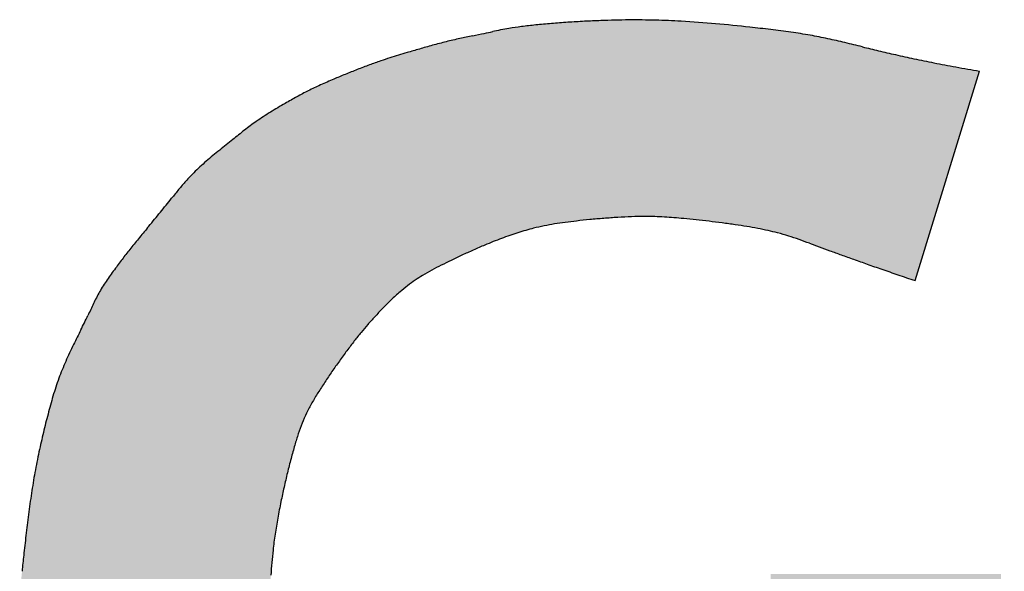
# Model space of a CAD drawing. Header units: inches. Extents: x 0 to 882, y 0 to 559.
# Tile 14 of 21: x 832.86 to 839.17, y 37.3 to 40.84. Entities that reach past the tile are written whole.
import ezdxf

# ---------------------------------------------------------------- set-up
doc = ezdxf.new("R2010")
doc.units = ezdxf.units.IN
doc.layers.add('1', color=7, linetype='Continuous')

# ---------------------------------------------------------------- blocks, each defined once
blk = doc.blocks.new('D_Size_Verigy_Frame', base_point=(6.35, 6.35))
at = {"layer": '1', "linetype": 'Continuous'}
h = blk.add_hatch(color=4, dxfattribs=at)
edge = h.paths.add_edge_path()
edge.add_arc((842.1634932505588, 39.45786441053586), 8.19576353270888, 203.3007915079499, 203.8411632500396)
edge.add_arc((845.118232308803, 40.76206562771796), 11.42553478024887, 203.8341430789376, 204.2667267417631)
edge.add_arc((847.2922386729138, 41.74113180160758), 13.80983206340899, 204.2628844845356, 204.6475898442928)
edge.add_arc((845.4373632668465, 40.88708415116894), 11.76778610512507, 204.634512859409, 204.9303898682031)
edge.add_arc((842.0848838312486, 39.32834615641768), 8.070654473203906, 204.9277695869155, 205.3582874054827)
edge.add_arc((839.7802154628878, 38.23551894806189), 5.520013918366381, 205.3531694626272, 205.9635356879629)
edge.add_arc((838.0669177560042, 37.40054806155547), 3.614085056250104, 205.9537135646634, 206.8297592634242)
edge.add_arc((836.7941843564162, 36.75594959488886), 2.18742584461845, 206.8095500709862, 208.1196269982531)
edge.add_arc((835.896742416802, 36.27566723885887), 1.169549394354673, 208.0894751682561, 210.0571898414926)
edge.add_arc((835.5947720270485, 36.10168771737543), 0.821046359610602, 210.1034124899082, 212.7675443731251)
edge.add_arc((835.6293590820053, 36.12509460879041), 0.8627987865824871, 212.8314683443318, 215.4819453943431)
edge.add_arc((836.1577470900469, 36.50570182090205), 1.513989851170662, 215.6040671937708, 218.0543250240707)
edge.add_arc((837.4931226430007, 37.54666125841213), 3.207158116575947, 217.9925581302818, 219.2600862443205)
edge.add_arc((841.0307575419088, 40.43478439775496), 7.774007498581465, 219.2413433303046, 219.7727695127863)
edge.add_arc((838.4434168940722, 38.25836026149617), 4.393089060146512, 219.5440625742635, 220.8731312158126)
edge.add_arc((836.4491838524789, 36.53386959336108), 1.756646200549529, 220.9059811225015, 224.1762382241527)
edge.add_arc((836.3466323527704, 36.44099548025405), 1.618382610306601, 224.3481399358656, 227.1827352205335)
edge.add_arc((836.5302873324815, 36.63836961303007), 1.887984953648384, 227.165504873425, 229.6430945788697)
edge.add_arc((836.6172571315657, 36.73995691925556), 2.021714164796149, 229.6291891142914, 231.9345564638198)
edge.add_arc((836.6864548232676, 36.83001161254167), 2.135279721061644, 231.9625806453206, 234.9969018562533)
edge.add_arc((836.9831819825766, 37.25539270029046), 2.653927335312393, 235.0174536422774, 237.4326962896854)
edge.add_arc((836.9719964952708, 37.22841893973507), 2.625178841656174, 237.3215384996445, 238.9488048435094)
edge.add_arc((836.5987104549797, 36.60800517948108), 1.901123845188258, 238.9423227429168, 241.1851432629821)
edge.add_arc((836.3676121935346, 36.18737280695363), 1.421188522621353, 241.174956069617, 244.1337805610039)
edge.add_arc((836.2867448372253, 36.02460587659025), 1.239449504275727, 244.2149143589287, 248.8958870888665)
edge.add_arc((836.3602075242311, 36.21863201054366), 1.446913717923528, 248.9484110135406, 253.0273004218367)
edge.add_arc((836.4857097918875, 36.62355977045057), 1.870841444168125, 252.9712251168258, 255.3767853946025)
edge.add_arc((836.5105165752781, 36.71407907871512), 1.964691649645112, 255.3432312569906, 257.6096659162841)
edge.add_arc((836.4373109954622, 36.37525250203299), 1.618049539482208, 257.5671133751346, 260.1282831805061)
edge.add_arc((836.378500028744, 36.04654580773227), 1.284127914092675, 260.1990400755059, 262.6642520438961)
edge.add_arc((836.4132371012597, 36.32785198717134), 1.567567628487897, 262.7178133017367, 264.6421911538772)
edge.add_arc((836.5875001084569, 38.19935356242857), 3.447164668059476, 264.6629700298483, 265.5705824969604)
edge.add_arc((836.9263624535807, 42.38854031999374), 7.650023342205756, 265.463365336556, 265.9973923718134)
edge.add_arc((836.8307066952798, 41.02232197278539), 6.280460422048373, 265.9979200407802, 266.7144170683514)
edge.add_arc((836.7775944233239, 40.09510206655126), 5.351720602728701, 266.7131685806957, 267.6135259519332)
edge.add_arc((836.7448676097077, 39.30480054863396), 4.560741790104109, 267.6108933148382, 268.7163586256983)
edge.add_arc((836.7287809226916, 38.57454117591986), 3.83030531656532, 268.7122219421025, 270.0622242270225)
edge.add_arc((836.7266085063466, 38.46915472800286), 3.724921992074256, 270.0974002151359, 271.3381684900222)
edge.add_arc((836.7179774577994, 38.85235299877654), 4.108217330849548, 271.3337019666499, 272.4477023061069)
edge.add_arc((836.7102430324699, 39.04032438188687), 4.296347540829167, 272.4436960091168, 273.4810355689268)
edge.add_arc((836.714836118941, 38.96995182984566), 4.225825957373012, 273.4768091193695, 274.4853551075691)
edge.add_arc((836.7437956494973, 38.60540196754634), 3.860127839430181, 274.4799896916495, 275.5140891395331)
edge.add_arc((836.8063098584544, 37.96261679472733), 3.214310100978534, 275.5059007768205, 276.6402232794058)
edge.add_arc((836.8774514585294, 37.34833017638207), 2.595917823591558, 276.6483534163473, 278.0161725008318)
edge.add_arc((836.8565748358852, 37.48720167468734), 2.736343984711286, 278.0435319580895, 279.2545982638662)
edge.add_arc((836.5872484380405, 39.13113022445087), 4.402188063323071, 279.273355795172, 280.031907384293)
edge.add_arc((836.2675429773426, 40.97530974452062), 6.273866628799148, 279.9731645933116, 280.4537596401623)
edge.add_arc((836.380088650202, 40.36234486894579), 5.650655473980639, 280.4592343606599, 281.0431274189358)
edge.add_arc((836.3382787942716, 40.57434582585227), 5.866739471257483, 281.047301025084, 281.6718852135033)
edge.add_arc((836.1818905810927, 41.32990868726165), 6.638317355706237, 281.6744656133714, 282.2936090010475)
edge.add_arc((835.9069538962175, 42.59076928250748), 7.928805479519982, 282.2948229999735, 282.8796421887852)
edge.add_line((837.6743144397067, 34.86144893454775), (837.6743144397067, 37.28381050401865))
edge.add_line((837.6743144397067, 37.28381050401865), (839.1487516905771, 37.28381050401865))
edge.add_line((839.1487516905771, 37.28381050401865), (839.1487516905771, 33.85656094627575))
edge.add_arc((816.7719475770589, 100.3067642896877), 70.11669477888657, 288.5155026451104, 288.61071861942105, ccw=False)
edge.add_arc((819.9894643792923, 90.70045700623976), 59.98587280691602, 288.41858174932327, 288.5151395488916, ccw=False)
edge.add_arc((821.2579779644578, 86.89347489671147), 55.97311328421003, 288.32773188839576, 288.41787494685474, ccw=False)
edge.add_arc((819.3921950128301, 92.52972593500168), 61.91015551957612, 288.2549656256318, 288.3266286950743, ccw=False)
edge.add_arc((805.5069645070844, 134.6338800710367), 106.2447855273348, 288.21626867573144, 288.25359141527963, ccw=False)
edge.add_line((838.7195777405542, 33.71372958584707), (838.6593727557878, 33.69390989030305))
edge.add_arc((853.0901216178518, -10.12532496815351), 46.13428070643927, 108.2279819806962, 108.3024481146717)
edge.add_arc((846.5518980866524, 9.642730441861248), 25.31303239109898, 108.3032491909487, 108.4366535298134)
edge.add_arc((834.1601211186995, 46.67032864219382), 13.73313246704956, 287.9182888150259, 288.62671505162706, ccw=False)
edge.add_arc((837.2505674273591, 37.11708982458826), 3.692454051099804, 285.12451786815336, 287.89663864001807, ccw=False)
edge.add_arc((837.4148331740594, 36.54768743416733), 3.099931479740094, 282.697334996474, 284.9395287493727, ccw=False)
edge.add_arc((837.3344061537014, 36.89953717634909), 3.460854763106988, 280.72505677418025, 282.7159315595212, ccw=False)
edge.add_arc((837.3511274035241, 36.80546856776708), 3.365317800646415, 278.7885523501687, 280.7433874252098, ccw=False)
edge.add_arc((837.4265315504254, 36.31667572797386), 2.870743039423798, 276.9467937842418, 278.7918065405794, ccw=False)
edge.add_arc((837.4332666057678, 36.27244603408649), 2.82602376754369, 275.08478820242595, 276.91970446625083, ccw=False)
edge.add_arc((837.3716071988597, 36.98028166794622), 3.536538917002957, 273.5420177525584, 275.06342527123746, ccw=False)
edge.add_arc((837.2404880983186, 39.10803747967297), 5.668330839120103, 272.4988195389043, 273.53610258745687, ccw=False)
edge.add_arc((837.0484327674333, 43.41233111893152), 9.976905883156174, 271.83006220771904, 272.5230006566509, ccw=False)
edge.add_arc((836.8974558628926, 48.07283731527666), 14.63985657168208, 271.31793081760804, 271.8381470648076, ccw=False)
edge.add_arc((836.7836346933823, 52.95496493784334), 19.52331064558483, 270.90503749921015, 271.3223362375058, ccw=False)
edge.add_arc((836.7123913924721, 57.39334461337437), 23.96226195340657, 270.55273704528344, 270.90773750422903, ccw=False)
edge.add_arc((836.6800540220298, 60.65257631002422), 27.22165396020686, 270.23522522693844, 270.55461931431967, ccw=False)
edge.add_arc((836.6733988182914, 62.08594226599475), 28.65503516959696, 269.9327900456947, 270.2367659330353, ccw=False)
edge.add_arc((836.6717557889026, 61.32155238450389), 27.89064389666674, 269.62760434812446, 269.9343233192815, ccw=False)
edge.add_arc((836.652002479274, 58.40810333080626), 24.97712800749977, 269.3001019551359, 269.6294784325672, ccw=False)
edge.add_arc((836.5952663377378, 53.84407742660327), 20.41274959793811, 268.9243021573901, 269.30285638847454, ccw=False)
edge.add_arc((836.3953707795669, 43.69853042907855), 10.2652421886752, 268.159391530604, 268.97673653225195, ccw=False)
edge.add_arc((836.2250024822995, 38.41767879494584), 4.981643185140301, 266.62487299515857, 268.1670274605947, ccw=False)
edge.add_arc((836.1178234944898, 36.59655501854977), 3.157368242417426, 264.3336356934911, 266.62084504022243, ccw=False)
edge.add_arc((836.0463803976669, 35.86842032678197), 2.425737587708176, 261.42267591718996, 264.31476814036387, ccw=False)
edge.add_arc((835.9876568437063, 35.48602822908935), 2.038864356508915, 257.2188888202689, 261.45176881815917, ccw=False)
edge.add_arc((835.9316552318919, 35.23620949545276), 1.782846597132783, 252.23772818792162, 257.1979151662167, ccw=False)
edge.add_arc((836.0464571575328, 35.5745366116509), 2.140076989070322, 248.7036860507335, 252.0739722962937, ccw=False)
edge.add_arc((836.5293873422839, 36.81722089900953), 3.473300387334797, 246.6480249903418, 248.72643426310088, ccw=False)
edge.add_arc((836.7075379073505, 37.25340633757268), 3.944382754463, 245.0978553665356, 246.78365035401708, ccw=False)
edge.add_arc((836.6762215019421, 37.1782396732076), 3.863019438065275, 243.20028745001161, 245.049717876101, ccw=False)
edge.add_arc((837.6492674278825, 39.10096252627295), 6.017939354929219, 242.3103047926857, 243.1848136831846, ccw=False)
edge.add_arc((840.1132134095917, 43.80204391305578), 11.3255934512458, 241.84168045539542, 242.3241847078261, ccw=False)
edge.add_arc((848.097381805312, 58.72200260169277), 28.24753515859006, 241.65593652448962, 241.8450326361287, ccw=False)
edge.add_arc((815.0512676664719, -2.529081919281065), 41.34945491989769, 61.64981970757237, 61.76814699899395)
edge.add_arc((842.5596407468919, 48.77749380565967), 16.86633463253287, 241.6733002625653, 241.8839929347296, ccw=False)
edge.add_arc((835.8042141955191, 36.24526800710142), 2.629324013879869, 240.4029698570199, 241.672977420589, ccw=False)
edge.add_arc((835.3396687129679, 35.4247302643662), 1.686412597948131, 238.31744700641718, 240.3578127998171, ccw=False)
edge.add_arc((835.505296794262, 35.68611296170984), 1.995835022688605, 235.4824198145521, 238.2122840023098, ccw=False)
edge.add_arc((835.7568478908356, 36.05527320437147), 2.442549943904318, 233.08750621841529, 235.5275021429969, ccw=False)
edge.add_arc((835.7115405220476, 35.99723839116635), 2.368937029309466, 230.5280826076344, 233.120648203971, ccw=False)
edge.add_arc((835.7338284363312, 36.01782341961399), 2.39899932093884, 226.8402027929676, 230.4297089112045, ccw=False)
edge.add_arc((836.2530218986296, 36.57084430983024), 3.157546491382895, 224.1916968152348, 226.83223419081, ccw=False)
edge.add_arc((838.5710857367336, 38.81883923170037), 6.386616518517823, 223.1448780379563, 224.1558670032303, ccw=False)
edge.add_arc((825.1654040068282, 26.26093047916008), 11.982199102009, 43.12179545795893, 43.62509697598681)
edge.add_arc((839.623844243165, 40.12569277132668), 8.049866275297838, 223.5168268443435, 224.058373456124, ccw=False)
edge.add_arc((834.6716453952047, 35.42112585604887), 1.219258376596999, 219.783461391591, 223.437057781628, ccw=False)
edge.add_arc((834.8282144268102, 35.53976026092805), 1.415518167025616, 216.0368949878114, 219.4183632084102, ccw=False)
edge.add_arc((835.9852411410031, 36.38524938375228), 2.848542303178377, 214.2926895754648, 216.0974192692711, ccw=False)
edge.add_arc((839.9077840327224, 39.06363008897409), 7.598285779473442, 213.6229569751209, 214.3134764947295, ccw=False)
edge.add_arc((843.2542334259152, 41.32546236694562), 11.63734567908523, 213.1025537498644, 213.7726937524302, ccw=False)
edge.add_arc((837.9526503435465, 37.86875241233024), 5.308394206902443, 211.6593192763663, 213.099708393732, ccw=False)
edge.add_arc((836.7826988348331, 37.14437696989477), 3.932349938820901, 209.7598901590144, 211.6227865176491, ccw=False)
edge.add_arc((836.0409062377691, 36.72170223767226), 3.078588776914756, 207.4804242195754, 209.7835522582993, ccw=False)
edge.add_arc((835.662378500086, 36.52093453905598), 2.65012975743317, 205.1929229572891, 207.405946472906, ccw=False)
edge.add_arc((836.1231445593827, 36.73631002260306), 3.158746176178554, 203.3637857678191, 205.1703536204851, ccw=False)
edge.add_arc((836.8486967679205, 37.05192704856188), 3.949971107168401, 201.6270997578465, 203.392906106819, ccw=False)
edge.add_arc((837.9303841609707, 37.47911137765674), 5.112955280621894, 200.1446688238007, 201.609620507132, ccw=False)
edge.add_arc((839.5649772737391, 38.08316795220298), 6.855587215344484, 199.3322824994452, 200.179467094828, ccw=False)
edge.add_arc((839.7425677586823, 38.14686075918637), 7.04424956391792, 198.4936656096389, 199.3429443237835, ccw=False)
edge.add_arc((838.7129135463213, 37.80380134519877), 5.958949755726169, 197.5225359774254, 198.5058068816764, ccw=False)
edge.add_arc((836.9976424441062, 37.26385969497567), 4.160703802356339, 196.2366787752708, 197.5438497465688, ccw=False)
edge.add_arc((835.4543503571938, 36.81493543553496), 2.553444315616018, 194.3262045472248, 196.2477757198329, ccw=False)
edge.add_arc((835.0738403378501, 36.71564958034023), 2.160200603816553, 192.0959708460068, 194.2719880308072, ccw=False)
edge.add_arc((835.7367713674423, 36.85533765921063), 2.837685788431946, 190.2792869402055, 192.0489187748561, ccw=False)
edge.add_arc((837.6809424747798, 37.21028027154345), 4.813991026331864, 189.1142219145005, 190.3068408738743, ccw=False)
edge.add_arc((839.3592945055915, 37.48187982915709), 6.514175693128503, 188.1739528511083, 189.1345767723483, ccw=False)
edge.add_arc((839.8781271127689, 37.5579735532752), 7.038556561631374, 187.2717755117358, 188.1865996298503, ccw=False)
edge.add_arc((839.0160482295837, 37.44941201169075), 6.169670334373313, 186.2663244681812, 187.2850564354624, ccw=False)
edge.add_arc((837.2273714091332, 37.25474976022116), 4.37043329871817, 184.9627119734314, 186.2890706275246, ccw=False)
edge.add_arc((835.4749997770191, 37.10344562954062), 2.611542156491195, 183.0852717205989, 184.981496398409, ccw=False)
edge.add_arc((834.7019808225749, 37.06107982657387), 1.83736357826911, 180.6195114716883, 183.0634784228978, ccw=False)
edge.add_arc((834.5533864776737, 37.05816963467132), 1.688746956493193, 178.0017601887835, 180.5752905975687, ccw=False)
edge.add_arc((835.0822953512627, 37.03703906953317), 2.218072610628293, 175.624705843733, 177.9326535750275, ccw=False)
edge.add_arc((836.8017394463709, 36.90587608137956), 3.942512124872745, 174.2459839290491, 175.6304330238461, ccw=False)
edge.add_arc((843.2542007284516, 36.25788329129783), 10.42742919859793, 173.6916656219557, 174.2579718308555, ccw=False)
edge.add_arc((850.4927287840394, 35.48552169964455), 17.70701570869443, 173.3677630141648, 173.7812204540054, ccw=False)
edge.add_arc((843.2049671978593, 36.33305784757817), 10.37013718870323, 172.6214329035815, 173.3686290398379, ccw=False)
edge.add_arc((839.8735103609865, 36.76530280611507), 7.010756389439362, 171.5025406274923, 172.6281715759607, ccw=False)
edge.add_arc((837.6481043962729, 37.09901159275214), 4.760469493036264, 169.8884834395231, 171.5170692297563, ccw=False)
edge.add_arc((836.9725637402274, 37.21401686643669), 4.075234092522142, 167.9207699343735, 169.8128147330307, ccw=False)
edge.add_arc((837.6714471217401, 37.06386364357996), 4.790065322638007, 166.3902225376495, 167.9138622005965, ccw=False)
edge.add_arc((839.324184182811, 36.66286961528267), 6.49075209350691, 165.3162301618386, 166.3828760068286, ccw=False)
edge.add_arc((836.5754996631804, 37.39744234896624), 3.645664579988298, 163.6509366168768, 165.5336465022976, ccw=False)
edge.add_arc((834.8415713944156, 37.90457569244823), 1.839096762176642, 159.8525895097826, 163.605648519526, ccw=False)
edge.add_arc((834.9581579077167, 37.85346099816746), 1.966170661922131, 156.2402095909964, 159.6244078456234, ccw=False)
edge.add_arc((835.8344994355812, 37.46936413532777), 2.922990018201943, 153.9269459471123, 156.2703743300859, ccw=False)
edge.add_arc((840.9195999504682, 34.96566551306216), 8.591030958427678, 153.1346751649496, 153.8341021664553, ccw=False)
edge.add_arc((829.3656605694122, 40.8196116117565), 4.361273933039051, 333.1219299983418, 334.4699176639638)
edge.add_arc((905.9494628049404, 5.08466320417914), 80.14965312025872, 154.9536423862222, 155.0137252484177, ccw=False)
edge.add_arc((834.3565477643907, 38.53887832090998), 1.126049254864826, 150.6201504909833, 154.9233636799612, ccw=False)
edge.add_arc((834.332501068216, 38.53936661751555), 1.104914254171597, 145.3150787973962, 150.0304533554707, ccw=False)
edge.add_arc((835.5739661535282, 37.68292900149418), 2.613131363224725, 143.36007310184, 145.3639443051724, ccw=False)
edge.add_arc((837.6990452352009, 36.12912053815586), 5.245630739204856, 142.704169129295, 143.5941976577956, ccw=False)
edge.add_arc((836.5475942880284, 37.00560818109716), 3.798540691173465, 141.4912920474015, 142.6975633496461, ccw=False)
edge.add_arc((837.5829955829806, 36.17006419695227), 5.12900211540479, 140.3853436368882, 141.3890904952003, ccw=False)
edge.add_arc((886.1113963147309, -3.989556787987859), 68.11948419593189, 140.3122570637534, 140.3901884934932, ccw=False)
edge.add_arc((821.0118137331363, 50.00477182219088), 16.45796679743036, 320.3895865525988, 320.7950493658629)
edge.add_arc((821.5858195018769, 49.53907912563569), 15.71881305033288, 320.7878819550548, 321.2061792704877)
edge.add_arc((839.5161789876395, 35.15111497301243), 7.270578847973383, 140.7963562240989, 141.3611535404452, ccw=False)
edge.add_arc((835.2598800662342, 38.62232385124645), 1.778277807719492, 138.4918444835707, 140.7815113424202, ccw=False)
edge.add_arc((834.8152339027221, 39.01434880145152), 1.185494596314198, 134.8497784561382, 138.4383660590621, ccw=False)
edge.add_arc((835.1135620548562, 38.70197797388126), 1.617372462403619, 130.7007102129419, 134.5381255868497, ccw=False)
edge.add_arc((836.3499333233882, 37.27185624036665), 3.507835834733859, 128.9449440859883, 130.7780007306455, ccw=False)
edge.add_arc((847.3162047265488, 23.70515277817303), 20.95244964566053, 128.6571340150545, 128.948644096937, ccw=False)
edge.add_arc((839.1554264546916, 33.98588623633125), 7.826700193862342, 128.3090183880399, 129.0174058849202, ccw=False)
edge.add_arc((835.3211763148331, 38.83672608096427), 1.643488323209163, 124.96493376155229, 128.2530000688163, ccw=False)
edge.add_arc((835.4986550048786, 38.56226048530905), 1.970157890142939, 121.47880990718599, 124.6204557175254, ccw=False)
edge.add_arc((836.5690338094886, 36.82294998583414), 4.012436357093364, 119.9763436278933, 121.5447247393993, ccw=False)
edge.add_arc((836.6126235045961, 36.77160820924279), 4.078707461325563, 118.9328488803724, 120.14640683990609, ccw=False)
edge.add_arc((835.7463443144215, 38.33880874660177), 2.288021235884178, 116.8814440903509, 118.9336088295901, ccw=False)
edge.add_arc((835.6360955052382, 38.54676730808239), 2.052689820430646, 114.3519521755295, 116.7611923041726, ccw=False)
edge.add_arc((836.2210359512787, 37.24933902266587), 3.475880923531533, 112.7824295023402, 114.3175967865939, ccw=False)
edge.add_arc((837.2609955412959, 34.79846071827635), 6.138260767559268, 112.13122239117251, 112.87356248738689, ccw=False)
edge.add_arc((837.2739852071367, 34.76974877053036), 6.169751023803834, 111.36468316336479, 112.14251490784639, ccw=False)
edge.add_arc((836.8404501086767, 35.88120385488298), 4.976736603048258, 110.4231481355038, 111.3780772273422, ccw=False)
edge.add_arc((836.2454482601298, 37.48330675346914), 3.267714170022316, 109.09676236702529, 110.4486465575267, ccw=False)
edge.add_arc((835.9802865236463, 38.23977407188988), 2.466127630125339, 107.60108515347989, 109.02520572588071, ccw=False)
edge.add_arc((836.2747012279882, 37.30543560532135), 3.445752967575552, 106.6154913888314, 107.56947501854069, ccw=False)
edge.add_arc((839.6578452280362, 25.95919633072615), 15.28563504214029, 106.38790259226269, 106.60594614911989, ccw=False)
edge.add_arc((842.485568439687, 16.53687063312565), 25.12303495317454, 106.32539209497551, 106.5120550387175, ccw=False)
edge.add_arc((837.0859372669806, 34.96955042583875), 5.9157524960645, 105.46956322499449, 106.31916638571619, ccw=False)
edge.add_arc((836.4201273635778, 37.37671601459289), 3.418203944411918, 103.96224372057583, 105.47569091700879, ccw=False)
edge.add_arc((836.4319095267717, 37.29747286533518), 3.497957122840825, 102.37036910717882, 103.83634987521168, ccw=False)
edge.add_arc((837.1965469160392, 33.81242049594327), 7.065906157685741, 101.6856459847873, 102.37265147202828, ccw=False)
edge.add_arc((831.2686730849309, 62.51355966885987), 22.24100598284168, 281.664586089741, 281.8598202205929)
edge.add_arc((832.1110853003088, 58.23229601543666), 17.87808813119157, 282.0375170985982, 282.2133895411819)
edge.add_arc((836.5318557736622, 37.81003433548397), 3.017174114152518, 101.23769525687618, 102.21942806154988, ccw=False)
edge.add_arc((836.2736291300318, 39.10172748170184), 1.699923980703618, 99.34736394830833, 101.18542063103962, ccw=False)
edge.add_arc((836.3615780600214, 38.53634497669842), 2.272089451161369, 97.1816611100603, 99.22006604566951, ccw=False)
edge.add_arc((836.5490783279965, 37.06843358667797), 3.751926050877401, 95.81197990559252, 97.2201036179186, ccw=False)
edge.add_arc((836.7072655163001, 35.53061104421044), 5.297862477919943, 94.74436176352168, 95.82979734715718, ccw=False)
edge.add_arc((836.8124109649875, 34.27756436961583), 6.555312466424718, 93.8342194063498, 94.75437400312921, ccw=False)
edge.add_arc((836.8547082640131, 33.65966476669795), 7.174657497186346, 92.98733522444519, 93.8412772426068, ccw=False)
edge.add_arc((836.8438465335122, 33.88329417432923), 6.95076596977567, 92.12577948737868, 92.9939917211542, ccw=False)
edge.add_arc((836.8089039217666, 34.87408482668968), 5.959361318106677, 90.40731191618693, 92.14340434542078, ccw=False)
edge.add_arc((836.8032333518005, 35.52259023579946), 5.310832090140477, 88.56405887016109, 90.39587307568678, ccw=False)
edge.add_arc((836.8014460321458, 35.50503846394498), 5.328423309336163, 86.7833175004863, 88.54957559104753, ccw=False)
edge.add_arc((836.7146432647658, 34.07110678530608), 6.764969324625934, 84.85625654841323, 86.73076498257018, ccw=False)
edge.add_arc((836.2806484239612, 29.24984387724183), 11.60572624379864, 83.76827135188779, 84.85626568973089, ccw=False)
edge.add_arc((836.3416863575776, 29.61158077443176), 11.23952158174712, 83.19404577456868, 83.87741722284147, ccw=False)
edge.add_arc((836.9670368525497, 34.84388018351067), 5.969984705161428, 81.94717558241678, 83.20248030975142, ccw=False)
edge.add_arc((837.2964126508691, 37.16440548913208), 3.626200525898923, 79.9902011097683, 81.96384129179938, ccw=False)
edge.add_arc((837.3664978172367, 37.60131376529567), 3.183768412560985, 77.79110308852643, 79.86560281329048, ccw=False)
edge.add_arc((836.945425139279, 35.66545534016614), 5.164891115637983, 76.51951859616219, 77.76713474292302, ccw=False)
edge.add_arc((832.065079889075, 15.31328443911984), 26.09402463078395, 76.26422236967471, 76.51620131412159, ccw=False)
edge.add_arc((842.4944741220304, 58.06140501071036), 17.90795956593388, 256.3256306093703, 256.6629092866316)
edge.add_arc((840.9913925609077, 51.72561929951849), 11.39632127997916, 256.6679672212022, 257.2331457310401)
edge.add_arc((840.5651956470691, 49.84828997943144), 9.471221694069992, 257.2379842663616, 257.9692017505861)
edge.add_arc((840.4502408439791, 49.31199705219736), 8.922747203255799, 257.973352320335, 258.8132847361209)
edge.add_arc((840.4752013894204, 49.44086145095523), 9.054005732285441, 258.8165392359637, 259.7165581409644)
edge.add_arc((840.5801838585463, 50.02170348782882), 9.644258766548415, 259.718902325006, 260.6406071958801)
edge.add_line((839.0117697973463, 40.50583229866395), (838.5984924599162, 39.16362883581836))
edge.add_arc((846.036208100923, 61.31507496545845), 23.3667751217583, 251.1522868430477, 251.4396688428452, ccw=False)
edge.add_arc((845.5907247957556, 60.00957423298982), 21.98735947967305, 250.8702639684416, 251.1518949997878, ccw=False)
edge.add_arc((845.3404799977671, 59.28749046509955), 21.22314263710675, 250.60089534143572, 250.8697056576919, ccw=False)
edge.add_arc((845.3632712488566, 59.35135882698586), 21.29095508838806, 250.353399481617, 250.6001318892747, ccw=False)
edge.add_arc((845.8469148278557, 60.70491249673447), 22.72832021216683, 250.1395847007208, 250.3523929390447, ccw=False)
edge.add_arc((847.3499485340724, 64.86419269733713), 27.15084458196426, 249.97419402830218, 250.1383052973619, ccw=False)
edge.add_arc((852.4810250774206, 78.93862442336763), 42.13141780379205, 249.875078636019, 249.9726323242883, ccw=False)
edge.add_line((837.9849469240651, 39.37955360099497), (837.9226817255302, 39.40237868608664))
edge.add_arc((835.9363599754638, 34.01641341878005), 5.740565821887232, 69.75623396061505, 70.47046638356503)
edge.add_arc((837.1924578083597, 37.55592386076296), 1.984781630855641, 70.48781919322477, 72.51034466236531)
edge.add_arc((837.3494689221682, 38.04958379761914), 1.466756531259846, 72.56469225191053, 75.44060861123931)
edge.add_arc((837.2869693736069, 37.79997796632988), 1.724059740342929, 75.51552367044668, 77.61099030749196)
edge.add_arc((837.1501816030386, 37.18004579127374), 2.358903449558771, 77.59648339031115, 79.23921208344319)
edge.add_arc((837.013866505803, 36.46542891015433), 3.086405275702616, 79.23006713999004, 80.55498205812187)
edge.add_arc((836.8823211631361, 35.67717794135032), 3.885557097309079, 80.54894772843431, 81.64375806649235)
edge.add_arc((836.7323408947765, 34.65391992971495), 4.919748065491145, 81.64747857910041, 82.63353238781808)
edge.add_arc((836.568454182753, 33.39106399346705), 6.193193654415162, 82.62782678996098, 83.41451800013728)
edge.add_arc((836.4273122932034, 32.17274333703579), 7.4196625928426, 83.41075749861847, 84.05392443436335)
edge.add_arc((836.3179087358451, 31.12613472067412), 8.47197366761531, 84.05125823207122, 84.58837955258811)
edge.add_arc((836.630150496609, 34.47492019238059), 5.108669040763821, 84.532586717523, 85.23974333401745)
edge.add_arc((836.8246378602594, 36.80702034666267), 2.768473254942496, 85.24560933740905, 86.51360780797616)
edge.add_arc((836.8658817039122, 37.47406267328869), 2.100157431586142, 86.5300772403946, 88.22140349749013)
edge.add_arc((836.8702236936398, 37.59130545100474), 1.982836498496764, 88.24165919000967, 90.12761472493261)
edge.add_arc((836.8741665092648, 37.0358523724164), 2.53829842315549, 90.18868801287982, 92.06456914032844)
edge.add_arc((836.9113622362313, 35.96623067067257), 3.608566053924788, 92.04293856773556, 93.44360840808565)
edge.add_arc((836.9710161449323, 34.95839470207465), 4.618165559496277, 93.4313183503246, 94.55208235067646)
edge.add_arc((837.026658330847, 34.24973804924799), 5.329002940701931, 94.54373841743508, 95.50534344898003)
edge.add_arc((837.040367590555, 34.10014066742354), 5.479225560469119, 95.49795942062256, 96.39208521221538)
edge.add_arc((836.8367852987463, 35.88553954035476), 3.682262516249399, 96.33692093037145, 97.47076065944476)
edge.add_arc((836.6497307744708, 37.31288469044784), 2.242712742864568, 97.47375088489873, 99.24284991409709)
edge.add_arc((836.5615226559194, 37.85752829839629), 1.690972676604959, 99.25699502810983, 101.5568607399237)
edge.add_arc((836.5259719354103, 38.03426466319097), 1.510697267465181, 101.5787612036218, 104.1887048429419)
edge.add_arc((836.5854202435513, 37.81028320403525), 1.742419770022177, 104.27858235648, 107.7279633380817)
edge.add_arc((836.7448129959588, 37.30922631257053), 2.268217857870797, 107.7090903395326, 110.5044089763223)
edge.add_arc((836.9425789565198, 36.77857663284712), 2.83452177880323, 110.4914897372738, 112.818317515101)
edge.add_arc((837.2386023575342, 36.07396601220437), 3.598789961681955, 112.8119671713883, 114.10476516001)
edge.add_arc((837.6495570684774, 35.15386021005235), 4.606499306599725, 114.0965867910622, 115.0925525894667)
edge.add_arc((838.087173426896, 34.21819755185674), 5.63944291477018, 115.0876598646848, 115.8632184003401)
edge.add_arc((838.5551512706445, 33.25215807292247), 6.712865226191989, 115.860610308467, 116.4578124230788)
edge.add_arc((836.5957052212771, 37.17023352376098), 2.332165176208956, 116.2474030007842, 117.9440132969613)
edge.add_arc((836.0067404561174, 38.28400060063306), 1.072264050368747, 118.0308887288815, 121.6460502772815)
edge.add_arc((836.014265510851, 38.27556553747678), 1.083394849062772, 121.75078954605, 124.7224175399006)
edge.add_arc((836.0797868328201, 38.18039796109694), 1.19893617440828, 124.7054909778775, 127.5758910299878)
edge.add_arc((836.0951560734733, 38.15997083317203), 1.224497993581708, 127.5629828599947, 130.5030727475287)
edge.add_arc((836.228613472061, 38.00733769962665), 1.427236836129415, 130.5971571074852, 133.6732750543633)
edge.add_arc((836.5830931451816, 37.63499112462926), 1.941335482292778, 133.6517080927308, 135.9136715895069)
edge.add_arc((837.043738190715, 37.18807376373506), 2.583152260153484, 135.9019719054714, 137.546624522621)
edge.add_arc((837.0623799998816, 37.16675630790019), 2.611297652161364, 137.4776062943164, 138.9543322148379)
edge.add_arc((836.8467723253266, 37.35560697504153), 2.324678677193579, 138.9752226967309, 140.6090849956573)
edge.add_arc((837.0434465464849, 37.19530234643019), 2.578406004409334, 140.6295759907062, 142.1617992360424)
edge.add_arc((837.7676833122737, 36.63348133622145), 3.495009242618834, 142.1712298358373, 143.454040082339)
edge.add_arc((838.5846239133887, 36.02656018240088), 4.512724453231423, 143.439737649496, 144.4829340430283)
edge.add_arc((839.0194283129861, 35.71518510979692), 5.047522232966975, 144.4733560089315, 145.4150874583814)
edge.add_arc((838.8711006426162, 35.81651502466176), 4.867888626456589, 145.4060091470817, 146.3551429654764)
edge.add_arc((837.2847840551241, 36.86710118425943), 2.965232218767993, 146.2722828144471, 147.8457173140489)
edge.add_arc((836.1649938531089, 37.57074453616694), 1.642717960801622, 147.8374796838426, 150.5056895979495)
edge.add_arc((835.6962220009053, 37.83597800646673), 1.104112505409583, 150.5091478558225, 154.3015234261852)
edge.add_arc((835.6147744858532, 37.87802348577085), 1.012491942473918, 154.4468549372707, 158.461490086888)
edge.add_arc((835.8848467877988, 37.77217797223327), 1.302564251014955, 158.4921168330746, 161.663407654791)
edge.add_arc((836.6221060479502, 37.52814886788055), 2.079160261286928, 161.6717402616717, 163.7639848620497)
edge.add_arc((837.9749549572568, 37.13039417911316), 3.489267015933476, 163.7041788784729, 165.1718193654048)
edge.add_arc((839.0146751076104, 36.85392391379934), 4.565116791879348, 165.1570512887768, 166.3360612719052)
edge.add_arc((839.7317224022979, 36.67869740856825), 5.303263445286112, 166.3265367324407, 167.3576606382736)
edge.add_arc((839.8794228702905, 36.64478758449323), 5.454804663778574, 167.3496638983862, 168.3356302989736)
edge.add_arc((838.8098334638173, 36.86269651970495), 4.363248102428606, 168.2983508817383, 169.7174827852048)
edge.add_arc((837.7631214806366, 37.05297952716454), 3.299380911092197, 169.7241998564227, 171.5313971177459)
edge.add_arc((837.3044221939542, 37.12189582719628), 2.835533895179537, 171.5437921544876, 173.6223613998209)
edge.add_arc((837.5897234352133, 37.09430730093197), 3.122136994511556, 173.7007915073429, 176.6571528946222)
edge.add_arc((838.3613319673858, 37.04804744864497), 3.895130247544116, 176.6396751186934, 179.0072345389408)
edge.add_arc((837.4563226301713, 37.05654918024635), 2.990118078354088, 178.8696556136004, 180.9419152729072)
edge.add_arc((836.5059635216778, 37.04200051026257), 2.039648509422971, 180.972142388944, 184.070089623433)
edge.add_arc((836.2867914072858, 37.02772297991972), 1.820016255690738, 184.1114744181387, 187.790166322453)
edge.add_arc((836.559763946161, 37.06657449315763), 2.095736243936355, 187.8309769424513, 189.8408103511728)
edge.add_arc((836.9984190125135, 37.14199634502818), 2.540827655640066, 189.8259499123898, 191.5264262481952)
edge.add_arc((837.244891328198, 37.19170763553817), 2.792262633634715, 191.5153185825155, 193.0592011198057)
edge.add_arc((837.2135131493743, 37.18390244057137), 2.759932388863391, 193.0485473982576, 194.563783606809)
edge.add_arc((836.8823953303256, 37.09727970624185), 2.417672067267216, 194.5501023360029, 196.176973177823)
edge.add_arc((836.3221743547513, 36.93399555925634), 1.834140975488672, 196.1539009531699, 198.0975440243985)
edge.add_arc((835.8932803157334, 36.79478269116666), 1.383220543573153, 198.1349861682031, 200.3954121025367)
edge.add_arc((836.0481616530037, 36.85398884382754), 1.549026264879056, 200.4515910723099, 202.3499817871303)
edge.add_arc((837.4484098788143, 37.43128592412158), 3.063610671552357, 202.3774141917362, 203.3718077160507)
at = {"layer": '1', "color": 4, "linetype": 'Continuous'}
for p, q in [((838.5984924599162, 39.16362883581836), (839.0117697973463, 40.50583229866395)), ((837.9226817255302, 39.40237868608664), (837.9849469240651, 39.37955360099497))]:
    blk.add_line(p, q, dxfattribs=at)
for centre, radius, start, end in [((836.5490783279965, 37.06843358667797), 3.751926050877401, 95.81197990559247, 97.22010361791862), ((836.7072655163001, 35.53061104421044), 5.297862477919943, 94.74436176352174, 95.82979734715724), ((836.8124109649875, 34.27756436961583), 6.555312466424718, 93.8342194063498, 94.7543740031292), ((836.8547082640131, 33.65966476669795), 7.174657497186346, 92.98733522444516, 93.84127724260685), ((836.8438465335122, 33.88329417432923), 6.95076596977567, 92.12577948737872, 92.99399172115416), ((836.8089039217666, 34.87408482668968), 5.959361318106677, 90.40731191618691, 92.14340434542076), ((836.8032333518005, 35.52259023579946), 5.310832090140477, 88.5640588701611, 90.3958730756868), ((836.8014460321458, 35.50503846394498), 5.328423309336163, 86.78331750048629, 88.54957559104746), ((836.7146432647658, 34.07110678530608), 6.764969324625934, 84.85625654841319, 86.73076498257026), ((836.2806484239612, 29.24984387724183), 11.60572624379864, 83.76827135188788, 84.85626568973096), ((831.2686730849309, 62.51355966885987), 22.24100598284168, 281.664586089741, 281.8598202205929), ((832.1110853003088, 58.23229601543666), 17.87808813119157, 282.0375170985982, 282.2133895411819), ((836.5318557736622, 37.81003433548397), 3.017174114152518, 101.2376952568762, 102.21942806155), ((836.2736291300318, 39.10172748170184), 1.699923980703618, 99.34736394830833, 101.1854206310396), ((836.3615780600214, 38.53634497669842), 2.272089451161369, 97.18166111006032, 99.22006604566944), ((836.3416863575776, 29.61158077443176), 11.23952158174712, 83.19404577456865, 83.87741722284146), ((836.9670368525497, 34.84388018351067), 5.969984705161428, 81.94717558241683, 83.20248030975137), ((837.2964126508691, 37.16440548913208), 3.626200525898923, 79.99020110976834, 81.96384129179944), ((837.3664978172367, 37.60131376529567), 3.183768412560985, 77.79110308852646, 79.86560281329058), ((836.4201273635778, 37.37671601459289), 3.418203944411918, 103.9622437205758, 105.4756909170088), ((836.4319095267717, 37.29747286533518), 3.497957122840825, 102.3703691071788, 103.8363498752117), ((837.1965469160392, 33.81242049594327), 7.065906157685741, 101.6856459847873, 102.3726514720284), ((836.945425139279, 35.66545534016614), 5.164891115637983, 76.51951859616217, 77.767134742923), ((832.065079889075, 15.31328443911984), 26.09402463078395, 76.2642223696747, 76.5162013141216), ((839.6578452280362, 25.95919633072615), 15.28563504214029, 106.3879025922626, 106.6059461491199), ((842.485568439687, 16.53687063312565), 25.12303495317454, 106.3253920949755, 106.5120550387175), ((837.0859372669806, 34.96955042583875), 5.9157524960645, 105.4695632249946, 106.3191663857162), ((842.4944741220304, 58.06140501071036), 17.90795956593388, 256.3256306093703, 256.6629092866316), ((840.9913925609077, 51.72561929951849), 11.39632127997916, 256.6679672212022, 257.2331457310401), ((840.5651956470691, 49.84828997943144), 9.471221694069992, 257.2379842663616, 257.9692017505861), ((836.2454482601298, 37.48330675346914), 3.267714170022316, 109.0967623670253, 110.4486465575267), ((835.9802865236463, 38.23977407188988), 2.466127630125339, 107.60108515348, 109.0252057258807), ((836.2747012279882, 37.30543560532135), 3.445752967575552, 106.6154913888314, 107.5694750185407), ((840.4502408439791, 49.31199705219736), 8.922747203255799, 257.973352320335, 258.8132847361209), ((840.4752013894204, 49.44086145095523), 9.054005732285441, 258.8165392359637, 259.7165581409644), ((837.2609955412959, 34.79846071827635), 6.138260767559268, 112.1312223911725, 112.873562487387), ((837.2739852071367, 34.76974877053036), 6.169751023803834, 111.3646831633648, 112.1425149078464), ((836.8404501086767, 35.88120385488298), 4.976736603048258, 110.4231481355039, 111.3780772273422), ((840.5801838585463, 50.02170348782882), 9.644258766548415, 259.718902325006, 260.6406071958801), ((836.2210359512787, 37.24933902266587), 3.475880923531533, 112.7824295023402, 114.3175967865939), ((835.7463443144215, 38.33880874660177), 2.288021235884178, 116.881444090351, 118.9336088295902), ((835.6360955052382, 38.54676730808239), 2.052689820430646, 114.3519521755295, 116.7611923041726), ((836.5690338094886, 36.82294998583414), 4.012436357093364, 119.9763436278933, 121.5447247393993), ((836.6126235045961, 36.77160820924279), 4.078707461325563, 118.9328488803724, 120.1464068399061), ((835.4986550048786, 38.56226048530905), 1.970157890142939, 121.4788099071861, 124.6204557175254), ((835.3211763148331, 38.83672608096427), 1.643488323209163, 124.9649337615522, 128.2530000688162), ((839.1554264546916, 33.98588623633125), 7.826700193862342, 128.30901838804, 129.0174058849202), ((847.3162047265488, 23.70515277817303), 20.95244964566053, 128.6571340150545, 128.948644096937), ((836.3499333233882, 37.27185624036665), 3.507835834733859, 128.9449440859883, 130.7780007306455), ((835.1135620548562, 38.70197797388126), 1.617372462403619, 130.7007102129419, 134.5381255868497), ((834.8152339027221, 39.01434880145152), 1.185494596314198, 134.8497784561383, 138.4383660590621), ((835.2598800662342, 38.62232385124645), 1.778277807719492, 138.4918444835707, 140.7815113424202), ((839.5161789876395, 35.15111497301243), 7.270578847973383, 140.7963562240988, 141.3611535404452), ((821.5858195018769, 49.53907912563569), 15.71881305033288, 320.7878819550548, 321.2061792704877), ((821.0118137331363, 50.00477182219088), 16.45796679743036, 320.3895865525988, 320.7950493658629), ((836.6497307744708, 37.31288469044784), 2.242712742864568, 97.47375088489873, 99.24284991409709), ((836.8367852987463, 35.88553954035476), 3.682262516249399, 96.33692093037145, 97.47076065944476), ((837.040367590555, 34.10014066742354), 5.479225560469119, 95.49795942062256, 96.39208521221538), ((837.026658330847, 34.24973804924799), 5.329002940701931, 94.54373841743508, 95.50534344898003), ((836.9710161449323, 34.95839470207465), 4.618165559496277, 93.4313183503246, 94.55208235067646), ((836.9113622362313, 35.96623067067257), 3.608566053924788, 92.04293856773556, 93.44360840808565), ((836.8741665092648, 37.0358523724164), 2.53829842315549, 90.18868801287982, 92.06456914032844), ((836.8702236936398, 37.59130545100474), 1.982836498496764, 88.24165919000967, 90.12761472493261), ((836.8658817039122, 37.47406267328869), 2.100157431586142, 86.5300772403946, 88.22140349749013), ((836.8246378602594, 36.80702034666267), 2.768473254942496, 85.24560933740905, 86.51360780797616), ((836.630150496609, 34.47492019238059), 5.108669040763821, 84.532586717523, 85.23974333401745), ((836.3179087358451, 31.12613472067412), 8.47197366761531, 84.05125823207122, 84.58837955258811), ((836.4273122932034, 32.17274333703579), 7.4196625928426, 83.41075749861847, 84.05392443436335), ((836.568454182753, 33.39106399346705), 6.193193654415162, 82.62782678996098, 83.41451800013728), ((886.1113963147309, -3.98955678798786), 68.11948419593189, 140.3122570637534, 140.3901884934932), ((836.5854202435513, 37.81028320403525), 1.742419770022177, 104.27858235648, 107.7279633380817), ((836.5259719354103, 38.03426466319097), 1.510697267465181, 101.5787612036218, 104.1887048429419), ((836.5615226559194, 37.85752829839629), 1.690972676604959, 99.25699502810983, 101.5568607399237), ((836.7323408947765, 34.65391992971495), 4.919748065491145, 81.64747857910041, 82.63353238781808), ((836.8823211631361, 35.67717794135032), 3.885557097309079, 80.54894772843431, 81.64375806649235), ((837.013866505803, 36.46542891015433), 3.086405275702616, 79.23006713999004, 80.55498205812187), ((837.1501816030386, 37.18004579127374), 2.358903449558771, 77.59648339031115, 79.23921208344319), ((837.2869693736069, 37.79997796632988), 1.724059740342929, 75.51552367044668, 77.61099030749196), ((837.5829955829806, 36.17006419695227), 5.12900211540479, 140.3853436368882, 141.3890904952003), ((836.9425789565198, 36.77857663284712), 2.83452177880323, 110.4914897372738, 112.818317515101), ((836.7448129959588, 37.30922631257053), 2.268217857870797, 107.7090903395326, 110.5044089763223), ((837.3494689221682, 38.04958379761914), 1.466756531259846, 72.56469225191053, 75.44060861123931), ((837.1924578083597, 37.55592386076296), 1.984781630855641, 70.48781919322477, 72.51034466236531), ((835.9363599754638, 34.01641341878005), 5.740565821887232, 69.75623396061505, 70.47046638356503), ((836.5475942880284, 37.00560818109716), 3.798540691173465, 141.4912920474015, 142.6975633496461), ((837.6495570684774, 35.15386021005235), 4.606499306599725, 114.0965867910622, 115.0925525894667), ((837.2386023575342, 36.07396601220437), 3.598789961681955, 112.8119671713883, 114.10476516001), ((852.4810250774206, 78.93862442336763), 42.13141780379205, 249.875078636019, 249.9726323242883), ((847.3499485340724, 64.86419269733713), 27.15084458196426, 249.9741940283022, 250.1383052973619), ((837.6990452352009, 36.12912053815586), 5.245630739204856, 142.704169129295, 143.5941976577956), ((838.5551512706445, 33.25215807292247), 6.712865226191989, 115.860610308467, 116.4578124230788), ((838.087173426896, 34.21819755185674), 5.63944291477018, 115.0876598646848, 115.8632184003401), ((845.8469148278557, 60.70491249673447), 22.72832021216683, 250.1395847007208, 250.3523929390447), ((845.3632712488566, 59.35135882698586), 21.29095508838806, 250.353399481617, 250.6001318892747), ((835.5739661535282, 37.68292900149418), 2.613131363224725, 143.36007310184, 145.3639443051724), ((836.0067404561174, 38.28400060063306), 1.072264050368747, 118.0308887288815, 121.6460502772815), ((836.5957052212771, 37.17023352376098), 2.332165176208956, 116.2474030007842, 117.9440132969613), ((845.3404799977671, 59.28749046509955), 21.22314263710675, 250.6008953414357, 250.8697056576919), ((845.5907247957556, 60.00957423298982), 21.98735947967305, 250.8702639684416, 251.1518949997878), ((834.332501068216, 38.53936661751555), 1.104914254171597, 145.3150787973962, 150.0304533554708), ((836.0797868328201, 38.18039796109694), 1.19893617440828, 124.7054909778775, 127.5758910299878), ((836.014265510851, 38.27556553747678), 1.083394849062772, 121.75078954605, 124.7224175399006), ((846.036208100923, 61.31507496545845), 23.3667751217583, 251.1522868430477, 251.4396688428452), ((836.0951560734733, 38.15997083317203), 1.224497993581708, 127.5629828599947, 130.5030727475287), ((834.3565477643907, 38.53887832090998), 1.126049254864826, 150.6201504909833, 154.9233636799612), ((836.5830931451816, 37.63499112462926), 1.941335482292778, 133.6517080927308, 135.9136715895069), ((836.228613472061, 38.00733769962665), 1.427236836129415, 130.5971571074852, 133.6732750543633), ((905.9494628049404, 5.08466320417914), 80.14965312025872, 154.9536423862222, 155.0137252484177), ((837.043738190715, 37.18807376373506), 2.583152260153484, 135.9019719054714, 137.546624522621), ((829.3656605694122, 40.8196116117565), 4.361273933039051, 333.1219299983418, 334.4699176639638), ((837.0623799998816, 37.16675630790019), 2.611297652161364, 137.4776062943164, 138.9543322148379), ((840.9195999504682, 34.96566551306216), 8.591030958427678, 153.1346751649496, 153.8341021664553), ((836.8467723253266, 37.35560697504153), 2.324678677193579, 138.9752226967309, 140.6090849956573), ((837.0434465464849, 37.19530234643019), 2.578406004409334, 140.6295759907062, 142.1617992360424), ((835.8344994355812, 37.46936413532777), 2.922990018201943, 153.9269459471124, 156.2703743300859), ((837.7676833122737, 36.63348133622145), 3.495009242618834, 142.1712298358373, 143.454040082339), ((838.5846239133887, 36.02656018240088), 4.512724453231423, 143.439737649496, 144.4829340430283), ((834.9581579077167, 37.85346099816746), 1.966170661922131, 156.2402095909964, 159.6244078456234), ((839.0194283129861, 35.71518510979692), 5.047522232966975, 144.4733560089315, 145.4150874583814), ((834.8415713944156, 37.90457569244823), 1.839096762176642, 159.8525895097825, 163.605648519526), ((838.8711006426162, 35.81651502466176), 4.867888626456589, 145.4060091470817, 146.3551429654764), ((837.2847840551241, 36.86710118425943), 2.965232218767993, 146.2722828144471, 147.8457173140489), ((836.5754996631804, 37.39744234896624), 3.645664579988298, 163.6509366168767, 165.5336465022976), ((836.1649938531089, 37.57074453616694), 1.642717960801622, 147.8374796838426, 150.5056895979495), ((835.6962220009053, 37.83597800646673), 1.104112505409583, 150.5091478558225, 154.3015234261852), ((839.324184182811, 36.66286961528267), 6.49075209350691, 165.3162301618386, 166.3828760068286), ((835.6147744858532, 37.87802348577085), 1.012491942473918, 154.4468549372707, 158.461490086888), ((835.8848467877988, 37.77217797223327), 1.302564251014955, 158.4921168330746, 161.663407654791), ((837.6714471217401, 37.06386364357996), 4.790065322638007, 166.3902225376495, 167.9138622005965), ((836.6221060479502, 37.52814886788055), 2.079160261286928, 161.6717402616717, 163.7639848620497), ((837.9749549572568, 37.13039417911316), 3.489267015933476, 163.7041788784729, 165.1718193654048), ((836.9725637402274, 37.21401686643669), 4.075234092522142, 167.9207699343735, 169.8128147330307), ((839.0146751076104, 36.85392391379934), 4.565116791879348, 165.1570512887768, 166.3360612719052), ((837.6481043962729, 37.09901159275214), 4.760469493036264, 169.8884834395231, 171.5170692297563), ((839.7317224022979, 36.67869740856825), 5.303263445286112, 166.3265367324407, 167.3576606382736), ((839.8794228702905, 36.64478758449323), 5.454804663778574, 167.3496638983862, 168.3356302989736), ((839.8735103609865, 36.76530280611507), 7.010756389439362, 171.5025406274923, 172.6281715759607), ((838.8098334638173, 36.86269651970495), 4.363248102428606, 168.2983508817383, 169.7174827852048), ((843.2049671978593, 36.33305784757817), 10.37013718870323, 172.6214329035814, 173.3686290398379), ((837.7631214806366, 37.05297952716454), 3.299380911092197, 169.7241998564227, 171.5313971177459), ((850.4927287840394, 35.48552169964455), 17.70701570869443, 173.3677630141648, 173.7812204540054), ((837.3044221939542, 37.12189582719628), 2.835533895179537, 171.5437921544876, 173.6223613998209), ((843.2542007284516, 36.25788329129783), 10.42742919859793, 173.6916656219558, 174.2579718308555), ((837.5897234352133, 37.09430730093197), 3.122136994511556, 173.7007915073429, 176.6571528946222)]:
    blk.add_arc(centre, radius, start, end, dxfattribs=at)
blk = doc.blocks.new('1')
blk.add_blockref('D_Size_Verigy_Frame', (6.35, 6.35))

msp = doc.modelspace()

# ---------------------------------------------------------------- block references
at = {"layer": '1'}
msp.add_blockref('1', (0, 0), dxfattribs=at)

doc.saveas('drawing.dxf')
